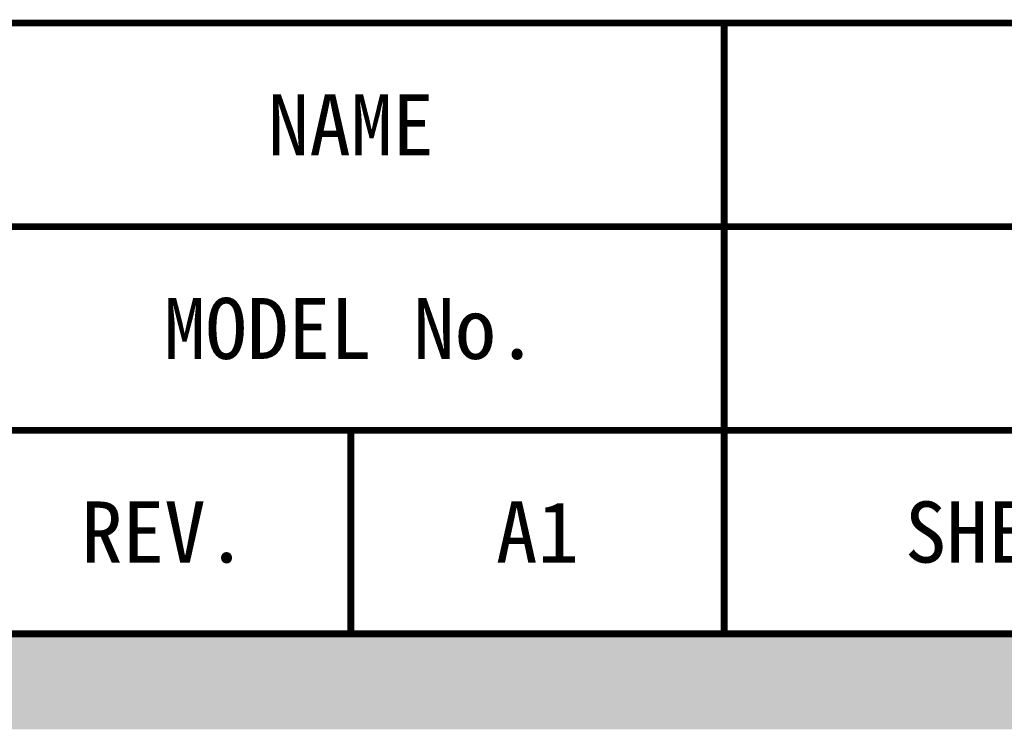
# Model space of a CAD drawing. Header units: millimetres. Extents: x 0 to 1852, y 0 to 1359.
# Tile 48 of 54: x 1699 to 1728, y 84 to 104. Entities that reach past the tile are written whole.
import ezdxf

# ---------------------------------------------------------------- set-up
doc = ezdxf.new("R2010")
doc.units = ezdxf.units.MM
doc.header["$LTSCALE"] = 65.395
doc.layers.get('0').update_dxf_attribs({"linetype": 'CONTINUOUS'})
doc.styles.add('TEXTSTYLE_4', font='kaiu.ttf')

msp = doc.modelspace()

# ---------------------------------------------------------------- linework, layer by layer
at = {"color": 40, "linetype": 'Continuous', "const_width": 0.2}
for points in [[(1697.549, 104.349), (1765.549, 104.349)], [(1719.549, 104.349), (1719.549, 86.349)], [(1697.549, 98.349), (1765.549, 98.349)], [(1697.549, 92.349), (1765.549, 92.349)], [(1708.549, 92.349), (1708.549, 86.349)], [(1697.449, 86.349), (1765.649, 86.349)]]:
    msp.add_lwpolyline(points, dxfattribs=at)
at = {"color": 5, "linetype": 'Continuous', "const_width": 2.832}
msp.add_lwpolyline([(1766.949, 84.949), (84.949, 84.949)], dxfattribs=at)

# ---------------------------------------------------------------- texts
at = {"color": 7, "linetype": 'Continuous', "char_height": 1.8, "attachment_point": 2, "line_spacing_factor": 0.9, "style": 'TEXTSTYLE_4'}
for s, insert, width in [('NAME', (1708.549, 102.249), 5.10792), ('MODEL No.', (1708.549, 96.249), 11.49283), ('REV.', (1703.049, 90.249), 5.10792), ('SHEET:', (1728.549, 90.249), 7.66189)]:
    msp.add_mtext(s, dxfattribs=dict(at, insert=insert, width=width))
at = {"color": 4, "linetype": 'Continuous', "char_height": 1.8, "attachment_point": 2, "line_spacing_factor": 0.9, "style": 'TEXTSTYLE_4'}
for s, insert, width in [('00_BCX11_236_ASSY_ASM', (1742.549, 102.249), 26.8166), ('A1', (1714.049, 90.249), 2.55396)]:
    msp.add_mtext(s, dxfattribs=dict(at, insert=insert, width=width))

doc.saveas('drawing.dxf')
